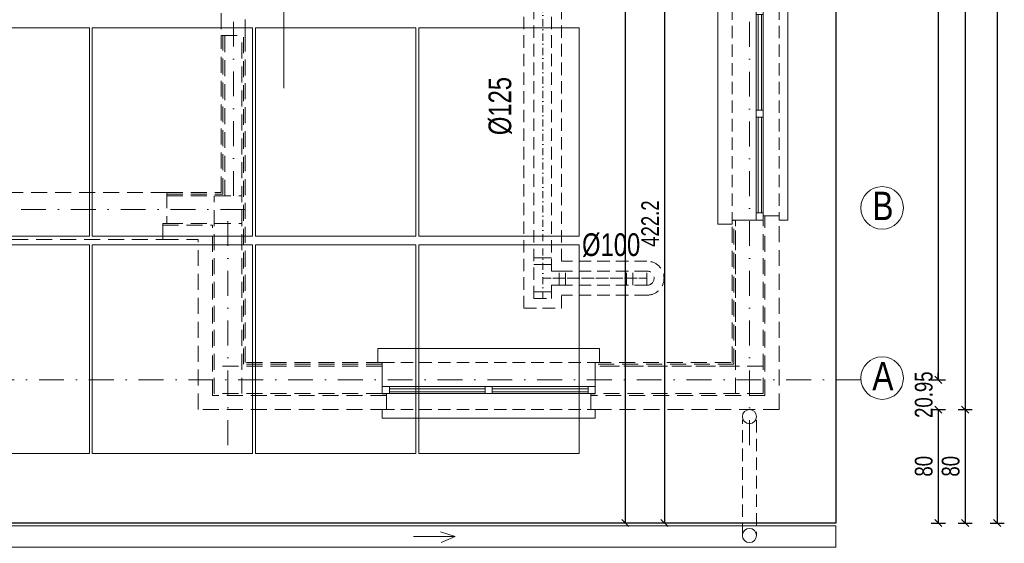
# Model space of a CAD drawing. Header units: inches. Extents: x 69729 to 77643, y -43505 to -36607.
# Tile 8 of 69: x 72286 to 72979, y -40059 to -39690. Entities that reach past the tile are written whole.
import ezdxf

# ---------------------------------------------------------------- set-up
doc = ezdxf.new("R2010")
doc.units = ezdxf.units.IN
doc.header["$MEASUREMENT"] = 0
doc.linetypes.add('DASHDOT', pattern=[1, 0.5, -0.25, 0, -0.25])
doc.linetypes.add('HIDDEN', pattern=[0.375, 0.25, -0.125])
doc.layers.get('0').update_dxf_attribs({"lineweight": 0})
doc.layers.get('Defpoints').update_dxf_attribs({"lineweight": 0})
for name, color, linetype, lineweight in [('p--dach', 2, 'Continuous', 30), ('p--dach-rura spustowa', 2, 'Continuous', 0), ('p--dach-rynna', 42, 'Continuous', 0), ('p--dach-ściana przer.', 251, 'Continuous', 0), ('p--fotowoltaika', 1, 'Continuous', 0), ('p--opisy elewacji', 43, 'Continuous', 5), ('p--osie konstr', 1, 'DASHDOT', 15), ('p--osie konstr.-NR', 1, 'DASHDOT', 15), ('p--proj.wentylacja', 202, 'Continuous', 0), ('p--spadki terenu', 141, 'Continuous', 0), ('p--wymiary-1-50', 5, 'Continuous', 0), ('p--ściana szkielet', 3, 'Continuous', 0)]:
    doc.layers.add(name, color=color, linetype=linetype, lineweight=lineweight)
doc.styles.add('1-50', font='arial.ttf', dxfattribs={"width": 0.75, "height": 12.5})
doc.styles.get("Standard").update_dxf_attribs({"font": 'arial.ttf', "width": 0.75})
doc.dimstyles.new('1-50', dxfattribs={"dimtxt": 12.5, "dimasz": 5, "dimexe": 5, "dimexo": 5, "dimgap": 0.09, "dimtad": 0, "dimdsep": 46, "dimtxsty": '1-50', "dimblk": 'OBLIQUE', "dimcen": 0.09, "dimadec": 0, "dimazin": 0, "dimtfac": 1, "dimtdec": 4, "dimtix": 1, "dimtofl": 0, "dimtmove": 2, "dimatfit": 3, "dimldrblk": 'OBLIQUE', "dimfxl": 5, "dimfxlon": 1, "dimtvp": 0.8, "dimtolj": 1, "dimtzin": 0, "dimarcsym": 0})

# ---------------------------------------------------------------- blocks, each defined once
blk = doc.blocks.new('strzałka')
for q in [(-19.45, 4.13), (0, 0), (-18.87, -3.25)]:
    blk.add_line((-29.28, 0), q)
blk = doc.blocks.new('_OBLIQUE')
at = {"color": 0, "linetype": 'ByBlock', "lineweight": -2}
for p, q in [((-0.5, -0.5), (0.5, 0.5)), ((0, 0), (0, 0))]:
    blk.add_line(p, q, dxfattribs=at)
blk = doc.blocks.new('*D84')
at = {"layer": 'Defpoints', "color": 0}
for p in [(72860.87, -39622.5), (72740.03, -40044.7), (72860.87, -40044.7)]:
    blk.add_point(p, dxfattribs=at)
at = {"layer": 'p--wymiary-1-50', "color": 0, "linetype": 'Continuous', "lineweight": -2}
for p, q in [((72745.03, -39622.5), (72735.03, -39622.5)), ((72740.03, -39622.5), (72740.03, -40044.7)), ((72745.03, -40044.7), (72735.03, -40044.7))]:
    blk.add_line(p, q, dxfattribs=at)
at = {"layer": 'p--wymiary-1-50', "color": 0, "lineweight": -2, "xscale": 5, "yscale": 5, "zscale": 5}
for p, rotation in [((72740.03, -39622.5), 90), ((72740.03, -40044.7), 270)]:
    blk.add_blockref('_OBLIQUE', p, dxfattribs=dict(at, rotation=rotation))
at = {"layer": 'p--wymiary-1-50', "color": 0, "linetype": 'Continuous', "ltscale": 12, "insert": (72729.99, -39833.6), "char_height": 12.5, "attachment_point": 5, "rotation": 90, "style": '1-50'}
blk.add_mtext('\\A1;422.2', dxfattribs=at)
blk = doc.blocks.new('*D85')
at = {"layer": 'Defpoints', "color": 0}
for p in [(72860.87, -39200.3), (72712.41, -40044.7), (72860.87, -40044.7)]:
    blk.add_point(p, dxfattribs=at)
at = {"layer": 'p--wymiary-1-50', "color": 0, "linetype": 'Continuous', "lineweight": -2}
for p, q in [((72717.41, -39200.3), (72707.41, -39200.3)), ((72712.41, -39200.3), (72712.41, -40044.7)), ((72717.41, -40044.7), (72707.41, -40044.7))]:
    blk.add_line(p, q, dxfattribs=at)
at = {"layer": 'p--wymiary-1-50', "color": 0, "lineweight": -2, "xscale": 5, "yscale": 5, "zscale": 5}
for p, rotation in [((72712.41, -39200.3), 90), ((72712.41, -40044.7), 270)]:
    blk.add_blockref('_OBLIQUE', p, dxfattribs=dict(at, rotation=rotation))
at = {"layer": 'p--wymiary-1-50', "color": 0, "linetype": 'Continuous', "ltscale": 12, "insert": (72702.2, -39622.5), "char_height": 12.5, "attachment_point": 5, "rotation": 90, "style": '1-50'}
blk.add_mtext('\\A1;844.4', dxfattribs=at)
blk = doc.blocks.new('*D207')
at = {"layer": 'Defpoints', "color": 0}
for p in [(71620.87, -40031.83), (72820.87, -40031.83), (72820.87, -40208.15)]:
    blk.add_point(p, dxfattribs=at)
at = {"layer": 'p--wymiary-1-50', "color": 0, "linetype": 'Continuous', "lineweight": -2}
for p, q in [((71620.87, -40203.15), (71620.87, -40213.15)), ((72820.87, -40203.15), (72820.87, -40213.15)), ((71620.87, -40208.15), (72820.87, -40208.15))]:
    blk.add_line(p, q, dxfattribs=at)
at = {"layer": 'p--wymiary-1-50', "color": 0, "lineweight": -2, "xscale": 5, "yscale": 5, "zscale": 5, "rotation": 180}
blk.add_blockref('_OBLIQUE', (71620.87, -40208.15), dxfattribs=at)
at = {"layer": 'p--wymiary-1-50', "color": 0, "lineweight": -2, "xscale": 5, "yscale": 5, "zscale": 5}
blk.add_blockref('_OBLIQUE', (72820.87, -40208.15), dxfattribs=at)
at = {"layer": 'p--wymiary-1-50', "color": 0, "linetype": 'Continuous', "ltscale": 12, "insert": (72220.87, -40197.94), "char_height": 12.5, "attachment_point": 5, "style": '1-50'}
blk.add_mtext('\\A1;1200', dxfattribs=at)
blk = doc.blocks.new('*D214')
at = {"layer": 'Defpoints', "color": 0}
for p in [(72771.91, -39280.3), (72771.91, -39964.7), (72951.94, -39964.7)]:
    blk.add_point(p, dxfattribs=at)
at = {"layer": 'p--wymiary-1-50', "color": 0, "lineweight": -2}
for p, q in [((72946.94, -39280.3), (72956.94, -39280.3)), ((72951.94, -39280.3), (72951.94, -39964.7)), ((72946.94, -39964.7), (72956.94, -39964.7))]:
    blk.add_line(p, q, dxfattribs=at)
at = {"layer": 'p--wymiary-1-50', "color": 0, "lineweight": -2, "xscale": 5, "yscale": 5, "zscale": 5}
for p, rotation in [((72951.94, -39280.3), 90), ((72951.94, -39964.7), 270)]:
    blk.add_blockref('_OBLIQUE', p, dxfattribs=dict(at, rotation=rotation))
at = {"layer": 'p--wymiary-1-50', "color": 0, "linetype": 'Continuous', "ltscale": 12, "insert": (72941.73, -39622.5), "char_height": 12.5, "attachment_point": 5, "rotation": 90, "style": '1-50'}
blk.add_mtext('\\A1;684.4', dxfattribs=at)
blk = doc.blocks.new('*D215')
at = {"layer": 'Defpoints', "color": 0}
for p in [(72919.83, -39943.75), (72839.03, -39964.7), (72932.98, -39964.7)]:
    blk.add_point(p, dxfattribs=at)
at = {"layer": 'p--wymiary-1-50', "color": 0, "linetype": 'Continuous', "lineweight": -2}
for p, q in [((72932.98, -39943.75), (72932.98, -39938.75)), ((72927.98, -39943.75), (72937.98, -39943.75)), ((72927.98, -39964.7), (72937.98, -39964.7)), ((72932.98, -39964.7), (72932.98, -39969.7))]:
    blk.add_line(p, q, dxfattribs=at)
at = {"layer": 'p--wymiary-1-50', "color": 0, "lineweight": -2, "xscale": 5, "yscale": 5, "zscale": 5}
for p, rotation in [((72932.98, -39943.75), 270), ((72932.98, -39964.7), 90)]:
    blk.add_blockref('_OBLIQUE', p, dxfattribs=dict(at, rotation=rotation))
at = {"layer": 'p--wymiary-1-50', "color": 0, "linetype": 'Continuous', "ltscale": 12, "insert": (72922.77, -39954.23), "char_height": 12.5, "attachment_point": 5, "rotation": 90, "style": '1-50'}
blk.add_mtext('\\A1;20.95', dxfattribs=at)
blk = doc.blocks.new('okno-150-33.15')
at = {"linetype": 'Continuous', "ltscale": 35}
for p, q in [((-3, 10), (153, 10)), ((0, -39.15), (150, -39.15))]:
    blk.add_line(p, q, dxfattribs=at)
for p, q in [((-3, 0), (-3, 10)), ((153, 0), (153, 10)), ((0, 0), (-3, 0)), ((0, -21.95), (0, 0)), ((150, 0), (150, -21.95)), ((150, 0), (153, 0)), ((0, -21.95), (0, -16.95)), ((0, -16.95), (5, -16.95)), ((5, -16.95), (145, -16.95)), ((5, -16.95), (5, -21.95)), ((5, -18.45), (72.5, -18.45)), ((5, -20.61), (72.5, -20.61)), ((72.5, -21.95), (72.5, -16.95)), ((77.5, -16.95), (77.5, -21.95)), ((77.5, -18.45), (145, -18.45)), ((77.5, -20.61), (145, -20.61)), ((145, -21.95), (145, -16.95)), ((145, -16.95), (150, -16.95)), ((150, -16.95), (150, -21.95)), ((5, -21.95), (0, -21.95)), ((3, -33.15), (3, -21.95)), ((145, -21.95), (5, -21.95)), ((150, -21.95), (145, -21.95)), ((147, -21.95), (147, -33.15)), ((0, -39.15), (0, -33.15)), ((150, -33.15), (150, -39.15))]:
    blk.add_line(p, q)
at = {"linetype": 'HIDDEN', "ltscale": 35}
for p, q in [((0, 0), (150, 0)), ((0, -33.15), (150, -33.15))]:
    blk.add_line(p, q, dxfattribs=at)
blk = doc.blocks.new('*D231')
at = {"layer": 'Defpoints', "color": 0}
for p in [(72820.87, -39964.7), (72820.87, -40044.7), (72932.98, -40044.7)]:
    blk.add_point(p, dxfattribs=at)
at = {"layer": 'p--wymiary-1-50', "color": 0, "linetype": 'Continuous', "lineweight": -2}
for p, q in [((72927.98, -39964.7), (72937.98, -39964.7)), ((72932.98, -39964.7), (72932.98, -40044.7)), ((72927.98, -40044.7), (72937.98, -40044.7))]:
    blk.add_line(p, q, dxfattribs=at)
at = {"layer": 'p--wymiary-1-50', "color": 0, "lineweight": -2, "xscale": 5, "yscale": 5, "zscale": 5}
for p, rotation in [((72932.98, -39964.7), 90), ((72932.98, -40044.7), 270)]:
    blk.add_blockref('_OBLIQUE', p, dxfattribs=dict(at, rotation=rotation))
at = {"layer": 'p--wymiary-1-50', "color": 0, "linetype": 'Continuous', "ltscale": 12, "insert": (72922.77, -40004.7), "char_height": 12.5, "attachment_point": 5, "rotation": 90, "style": '1-50'}
blk.add_mtext('\\A1;80', dxfattribs=at)
blk = doc.blocks.new('*D232')
at = {"layer": 'Defpoints', "color": 0}
for p in [(72839.82, -39964.7), (72839.82, -40044.7), (72951.94, -40044.7)]:
    blk.add_point(p, dxfattribs=at)
at = {"layer": 'p--wymiary-1-50', "color": 0, "linetype": 'Continuous', "lineweight": -2}
for p, q in [((72946.94, -39964.7), (72956.94, -39964.7)), ((72951.94, -39964.7), (72951.94, -40044.7)), ((72946.94, -40044.7), (72956.94, -40044.7))]:
    blk.add_line(p, q, dxfattribs=at)
at = {"layer": 'p--wymiary-1-50', "color": 0, "lineweight": -2, "xscale": 5, "yscale": 5, "zscale": 5}
for p, rotation in [((72951.94, -39964.7), 90), ((72951.94, -40044.7), 270)]:
    blk.add_blockref('_OBLIQUE', p, dxfattribs=dict(at, rotation=rotation))
at = {"layer": 'p--wymiary-1-50', "color": 0, "linetype": 'Continuous', "ltscale": 12, "insert": (72941.73, -40004.7), "char_height": 12.5, "attachment_point": 5, "rotation": 90, "style": '1-50'}
blk.add_mtext('\\A1;80', dxfattribs=at)
blk = doc.blocks.new('*D233')
at = {"layer": 'Defpoints', "color": 0}
for p in [(72956.94, -39200.3), (72956.94, -40044.7), (72974.49, -40044.7)]:
    blk.add_point(p, dxfattribs=at)
at = {"layer": 'p--wymiary-1-50', "color": 0, "linetype": 'Continuous', "lineweight": -2}
for p, q in [((72969.49, -39200.3), (72979.49, -39200.3)), ((72974.49, -39200.3), (72974.49, -40044.7)), ((72969.49, -40044.7), (72979.49, -40044.7))]:
    blk.add_line(p, q, dxfattribs=at)
at = {"layer": 'p--wymiary-1-50', "color": 0, "lineweight": -2, "xscale": 5, "yscale": 5, "zscale": 5}
for p, rotation in [((72974.49, -39200.3), 90), ((72974.49, -40044.7), 270)]:
    blk.add_blockref('_OBLIQUE', p, dxfattribs=dict(at, rotation=rotation))
at = {"layer": 'p--wymiary-1-50', "color": 0, "linetype": 'Continuous', "ltscale": 12, "insert": (72964.28, -39622.5), "char_height": 12.5, "attachment_point": 5, "rotation": 90, "style": '1-50'}
blk.add_mtext('\\A1;844.4', dxfattribs=at)
blk = doc.blocks.new('*D264')
at = {"layer": 'Defpoints', "color": 0}
for p in [(72860.87, -39301.25), (72860.87, -39943.75), (72932.98, -39943.75)]:
    blk.add_point(p, dxfattribs=at)
at = {"layer": 'p--wymiary-1-50', "color": 0, "lineweight": -2}
for p, q in [((72927.98, -39301.25), (72937.98, -39301.25)), ((72932.98, -39301.25), (72932.98, -39943.75)), ((72927.98, -39943.75), (72937.98, -39943.75))]:
    blk.add_line(p, q, dxfattribs=at)
at = {"layer": 'p--wymiary-1-50', "color": 0, "lineweight": -2, "xscale": 5, "yscale": 5, "zscale": 5}
for p, rotation in [((72932.98, -39301.25), 90), ((72932.98, -39943.75), 270)]:
    blk.add_blockref('_OBLIQUE', p, dxfattribs=dict(at, rotation=rotation))
at = {"layer": 'p--wymiary-1-50', "color": 0, "linetype": 'Continuous', "ltscale": 12, "insert": (72922.77, -39622.5), "char_height": 12.5, "attachment_point": 5, "rotation": 90, "style": '1-50'}
blk.add_mtext('\\A1;642.5', dxfattribs=at)
blk = doc.blocks.new('wentylacja-war2-poddasze')
at = {"linetype": 'HIDDEN', "ltscale": 35}
for p, q in [((987.03, 38.24), (987.03, 453.37)), ((994.03, 45.24), (994.03, 454.12)), ((1006.53, 64.49), (1006.53, 378.11)), ((1013.53, 71.49), (1013.53, 371.11)), ((1073.7, 71.49), (1013.53, 71.49)), ((1016.28, 64.49), (1006.53, 64.49)), ((1073.7, 64.49), (1006.53, 64.49)), ((1016.28, 64.49), (1006.53, 64.49)), ((1011.78, 54.49), (1011.78, 64.49)), ((1011.78, 54.49), (1011.78, 64.49)), ((1016.28, 54.49), (1016.28, 64.49)), ((1016.28, 54.49), (1016.28, 64.49)), ((1073.7, 64.49), (1048.82, 64.49)), ((1059.2, 54.49), (1059.2, 64.49)), ((1063.7, 54.49), (1063.7, 64.49)), ((1073.7, 54.49), (1073.7, 64.49)), ((1006.53, 45.24), (1006.53, 54.49)), ((1006.53, 47.99), (1006.53, 54.49)), ((1016.28, 54.49), (1006.53, 54.49)), ((1073.7, 54.49), (1006.53, 54.49)), ((1016.28, 54.49), (1006.53, 54.49)), ((1073.7, 54.49), (1048.82, 54.49)), ((994.03, 45.24), (1006.53, 45.24)), ((1013.53, 38.24), (1013.53, 47.49)), ((1073.7, 47.49), (1013.53, 47.49)), ((987.03, 38.24), (1013.53, 38.24))]:
    blk.add_line(p, q, dxfattribs=at)
at = {"linetype": 'DASHDOT', "lineweight": 15, "ltscale": 10}
for p, q in [((1000.28, 454.12), (1000.28, 45.24)), ((1073.7, 59.49), (1000.28, 59.49)), ((1000.28, 59.49), (1073.7, 59.49))]:
    blk.add_line(p, q, dxfattribs=at)
at = {"lineweight": 5}
for p, q in [((994.03, 73.74), (1006.53, 73.74)), ((994.03, 69.24), (1006.53, 69.24)), ((994.03, 49.74), (1006.53, 49.74))]:
    blk.add_line(p, q, dxfattribs=at)
at = {"linetype": 'HIDDEN', "ltscale": 35}
for radius in [12, 5]:
    blk.add_arc((1073.7, 59.49), radius, 270, 90, dxfattribs=at)
at = {"lineweight": 5, "insert": (962.04, 160.35), "char_height": 16, "attachment_point": 1, "rotation": 90}
blk.add_mtext_dynamic_manual_height_columns('%%C125', width=46.3342, gutter_width=12.5, heights=[0], dxfattribs=at)
at = {"lineweight": 5, "insert": (1068.95, 91.12), "char_height": 16, "attachment_point": 3}
blk.add_mtext_dynamic_manual_height_columns('%%C100', width=46.3342, gutter_width=12.5, heights=[0], dxfattribs=at)

msp = doc.modelspace()

# ---------------------------------------------------------------- linework, layer by layer
at = {"layer": 'p--dach', "linetype": 'Continuous', "ltscale": 35}
msp.add_lwpolyline([(71580.871, -39200.301), (72860.871, -39200.301), (72860.871, -40044.701), (71580.871, -40044.701)], close=True, dxfattribs=at)
at = {"layer": 'p--dach-rura spustowa', "linetype": 'HIDDEN', "lineweight": 5, "ltscale": 35}
for p, q in [((72794.921, -40053.529), (72794.921, -39972.164)), ((72804.921, -39972.164), (72804.921, -40053.529))]:
    msp.add_line(p, q, dxfattribs=at)
at = {"layer": 'p--dach-rura spustowa', "linetype": 'Continuous', "lineweight": 0, "ltscale": 75}
for centre in [(72799.921, -39969.701), (72799.921, -40053.529)]:
    msp.add_circle(centre, 5, dxfattribs=at)
at = {"layer": 'p--dach-rynna', "linetype": 'Continuous'}
msp.add_lwpolyline([(71580.871, -40046.701), (72860.871, -40046.701), (72860.871, -40061.701), (71580.871, -40061.701)], close=True, dxfattribs=at)
at = {"layer": 'p--dach-ściana przer.', "linetype": 'HIDDEN', "ltscale": 45}
for p, q in [((72427.721, -39600.851), (72427.721, -39700.851)), ((72444.621, -39700.851), (72444.621, -39600.851)), ((72427.721, -39811.551), (72427.721, -39700.851)), ((72427.721, -39700.851), (72444.621, -39700.851)), ((72428.971, -39812.801), (72428.971, -39700.851)), ((72430.171, -39814.001), (72430.171, -39700.851)), ((72442.171, -39953.501), (72442.171, -39700.851)), ((72443.371, -39932.801), (72443.371, -39700.851)), ((72444.621, -39931.551), (72444.621, -39700.851)), ((72389.471, -39811.551), (72277.471, -39811.551)), ((72389.471, -39811.551), (72427.721, -39811.551)), ((72389.471, -39812.801), (72428.971, -39812.801)), ((72389.471, -39814.001), (72442.171, -39814.001)), ((72422.671, -39953.501), (72422.671, -39814.001)), ((72809.671, -39953.501), (72809.671, -39828.051)), ((72810.871, -39954.701), (72810.871, -39828.051)), ((72820.871, -39964.701), (72820.871, -39828.051)), ((72386.471, -39834.701), (72421.471, -39834.701)), ((72389.471, -39833.501), (72442.171, -39833.501)), ((72421.471, -39954.701), (72421.471, -39834.701)), ((72787.721, -39931.551), (72787.721, -39831.051)), ((72788.971, -39932.801), (72788.971, -39831.051)), ((72790.171, -39934.001), (72790.171, -39831.051)), ((72790.171, -39953.501), (72790.171, -39831.051)), ((72280.471, -39844.701), (72386.471, -39844.701)), ((72386.471, -39844.701), (72411.471, -39844.701)), ((72411.471, -39964.701), (72411.471, -39844.701)), ((72541.176, -39932.801), (72443.371, -39932.801)), ((72541.176, -39931.551), (72444.621, -39931.551)), ((72691.176, -39931.551), (72787.731, -39931.551)), ((72788.971, -39932.801), (72691.176, -39932.801)), ((72541.176, -39934.001), (72422.671, -39934.001)), ((72541.176, -39934.001), (72422.671, -39934.001)), ((72790.171, -39934.001), (72691.176, -39934.001)), ((72809.671, -39934.001), (72691.176, -39934.001)), ((72541.176, -39953.501), (72422.671, -39953.501)), ((72809.671, -39953.501), (72691.176, -39953.501)), ((72544.176, -39954.701), (72421.471, -39954.701)), ((72810.871, -39954.701), (72688.176, -39954.701)), ((72544.176, -39964.701), (72411.471, -39964.701)), ((72820.871, -39964.701), (72688.176, -39964.701))]:
    msp.add_line(p, q, dxfattribs=at)
for points in [[(72389.471, -39811.551), (72389.471, -39833.503), (72386.471, -39833.503), (72386.471, -39844.701)], [(72541.176, -39931.551), (72541.176, -39953.503), (72544.176, -39953.503), (72544.176, -39964.701)]]:
    msp.add_lwpolyline(points, dxfattribs=at)
at = {"layer": 'p--fotowoltaika', "linetype": 'Continuous', "ltscale": 35}
for points in [[(72221.85, -39842.532), (72334.85, -39842.532), (72334.85, -39695.532), (72221.85, -39695.532)], [(72336.85, -39842.532), (72449.85, -39842.532), (72449.85, -39695.532), (72336.85, -39695.532)], [(72451.85, -39842.532), (72564.85, -39842.532), (72564.85, -39695.532), (72451.85, -39695.532)], [(72566.85, -39842.532), (72679.85, -39842.532), (72679.85, -39695.532), (72566.85, -39695.532)], [(72221.85, -39995.672), (72334.85, -39995.672), (72334.85, -39848.672), (72221.85, -39848.672)], [(72336.85, -39995.672), (72449.85, -39995.672), (72449.85, -39848.672), (72336.85, -39848.672)], [(72451.85, -39995.672), (72564.85, -39995.672), (72564.85, -39848.672), (72451.85, -39848.672)], [(72566.85, -39995.672), (72679.85, -39995.672), (72679.85, -39848.672), (72566.85, -39848.672)]]:
    msp.add_lwpolyline(points, close=True, dxfattribs=at)
at = {"layer": 'p--opisy elewacji', "linetype": 'Continuous', "lineweight": 5}
msp.add_lwpolyline([(72770.203, -39590.644), (72471.723, -39590.644), (72471.723, -39738.111)], dxfattribs=at)
at = {"layer": 'p--osie konstr', "linetype": 'DASHDOT', "ltscale": 35}
for p, q in [((72436.421, -39814.001), (72436.421, -39230.301)), ((72799.921, -39989.701), (72799.921, -39230.301)), ((72444.621, -39823.751), (71997.121, -39823.751)), ((72432.421, -39989.701), (72432.421, -39822.501)), ((72878.438, -39943.751), (71595.871, -39943.751))]:
    msp.add_line(p, q, dxfattribs=at)
at = {"layer": 'p--osie konstr.-NR', "linetype": 'Continuous', "ltscale": 35}
for centre in [(72893.386, -39822.501), (72893.386, -39942.501)]:
    msp.add_circle(centre, 15, dxfattribs=at)
at = {"layer": 'p--ściana szkielet', "ltscale": 35}
for points in [[(72820.871, -39828.051), (72809.671, -39828.051), (72809.671, -39831.051), (72787.721, -39831.051)], [(72691.176, -39932.551), (72691.176, -39953.503), (72688.176, -39953.503), (72688.176, -39964.701)]]:
    msp.add_lwpolyline(points, dxfattribs=at)

# ---------------------------------------------------------------- block references
at = {"layer": 'p--dach-ściana przer.', "linetype": 'HIDDEN', "ltscale": 45, "xscale": -1, "rotation": 89.99999999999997}
msp.add_blockref('okno-150-33.15', (72787.721, -39681.051), dxfattribs=at)
at = {"layer": 'p--dach-ściana przer.', "linetype": 'HIDDEN', "ltscale": 45}
msp.add_blockref('okno-150-33.15', (72541.176, -39931.551), dxfattribs=at)
at = {"layer": 'p--proj.wentylacja', "linetype": 'Continuous', "ltscale": 12}
msp.add_blockref('wentylacja-war2-poddasze', (71654.021, -39931.551), dxfattribs=at)
at = {"layer": 'p--spadki terenu', "rotation": 180}
msp.add_blockref('strzałka', (72563.248, -40054.247), dxfattribs=at)

# ---------------------------------------------------------------- texts
at = {"layer": 'p--osie konstr.-NR', "linetype": 'Continuous', "ltscale": 35, "char_height": 20, "width": 63.5564, "attachment_point": 1}
for s, insert in [('{\\W0.8;B}', (72886.47, -39811.087)), ('\\W0.8;A', (72886.47, -39931.087))]:
    msp.add_mtext(s, dxfattribs=dict(at, insert=insert))

# ---------------------------------------------------------------- dimensions: what is measured, and where the dimension line sits
at = {"layer": 'p--wymiary-1-50', "linetype": 'Continuous'}
for base, p1, picture, middle in [((72712.41, -40044.701), (72860.871, -39200.301), '*D85', (72702.2, -39622.501)), ((72740.033, -40044.701), (72860.871, -39622.501), '*D84', (72729.993, -39833.601))]:
    dim = msp.add_linear_dim(base=base, p1=p1, p2=(72860.871, -40044.701), angle=90, dimstyle='1-50', override={"dimtxt": 12.5}, dxfattribs=at)
    dim.commit()
    dim.dimension.update_dxf_attribs({"geometry": picture, "text_midpoint": middle})
for base, p1, p2, picture, middle in [((72974.489, -40044.701), (72956.938, -39200.301), (72956.938, -40044.701), '*D233', (72964.279, -39622.501)), ((72932.984, -39964.701), (72919.83, -39943.751), (72839.025, -39964.701), '*D215', (72922.774, -39954.226)), ((72932.984, -40044.701), (72820.871, -39964.701), (72820.871, -40044.701), '*D231', (72922.774, -40004.701)), ((72951.938, -40044.701), (72839.825, -39964.701), (72839.825, -40044.701), '*D232', (72941.728, -40004.701))]:
    dim = msp.add_linear_dim(base=base, p1=p1, p2=p2, angle=90, dimstyle='1-50', dxfattribs=at)
    dim.commit()
    dim.dimension.update_dxf_attribs({"geometry": picture, "text_midpoint": middle})
at = {"layer": 'p--wymiary-1-50'}
for base, p1, p2, picture, middle in [((72951.938, -39964.701), (72771.912, -39280.301), (72771.912, -39964.701), '*D214', (72941.728, -39622.501)), ((72932.984, -39943.751), (72860.871, -39301.251), (72860.871, -39943.751), '*D264', (72922.774, -39622.501))]:
    dim = msp.add_linear_dim(base=base, p1=p1, p2=p2, angle=90, dimstyle='1-50', override={"dimtxt": 12.5}, dxfattribs=at)
    dim.commit()
    dim.dimension.update_dxf_attribs({"geometry": picture, "text_midpoint": middle})
at = {"layer": 'p--wymiary-1-50', "linetype": 'Continuous'}
dim = msp.add_linear_dim(base=(72820.871, -40208.149), p1=(71620.871, -40031.828), p2=(72820.871, -40031.828), dimstyle='1-50', override={"dimtxt": 12.5}, dxfattribs=at)
dim.commit()
dim.dimension.update_dxf_attribs({"geometry": '*D207', "text_midpoint": (72220.871, -40197.939)})

doc.saveas('drawing.dxf')
